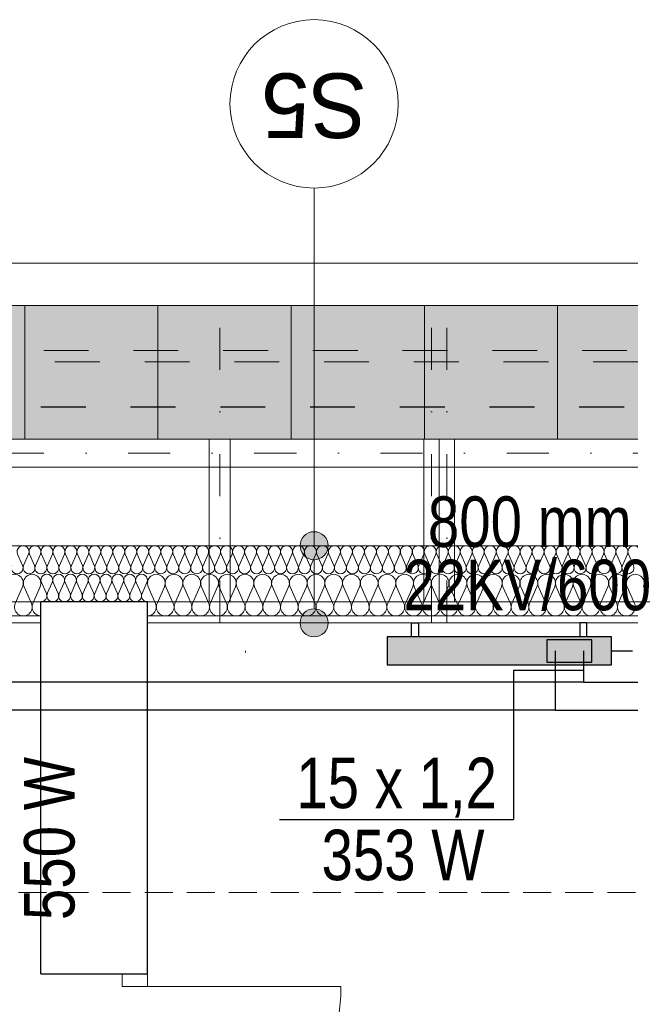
# Model space of a CAD drawing. Extents: x -440864 to -355682, y 13652 to 155872.
# Tile 154 of 179: x -427051 to -424873, y 103126 to 106634. Entities that reach past the tile are written whole.
import ezdxf
from ezdxf.lldxf.tags import DXFTag

# ---------------------------------------------------------------- set-up
doc = ezdxf.new("R2010")
doc.units = 0
doc.header["$MEASUREMENT"] = 0
for name, pattern in [('Dot & Dashed', [450, 150, -150, 0, -150]), ('Krawędzie ukryte', [150, 100, -50]), ('Przerywana', [320, 160, -160])]:
    doc.linetypes.add(name, pattern=pattern)
for name, color, linetype in [('#podkład', 252, 'Continuous'), ('Arch ocieplenie', 252, 'Continuous'), ('Arch opisy', 252, 'Continuous'), ('Inwent Izolacje', 252, 'Continuous'), ('IS_Armatura_podłączeniowa_grz._dolnozas.', 7, 'SOLID'), ('IS_Armatura_Therm', 7, 'SOLID'), ('IS_Grzejniki_Plan_rzut', 7, 'SOLID'), ('IS_Opisy_działek_Therm', 7, 'SOLID'), ('IS_Powrót', 5, 'DASH'), ('IS_Text_Odbiornikow_Therm', 7, 'Continuous'), ('IS_Zasilanie', 1, 'SOLID')]:
    doc.layers.add(name, color=color, linetype=linetype)
for name, color, linetype, lineweight in [('Arch dachowki_Nr_Pióra__81', 252, 'Continuous', 9), ('Arch ocieplenie_Nr_Pióra__44', 252, 'Continuous', 13), ('Arch opisy_Nr_Pióra__1', 252, 'Continuous', 25), ('Arch opisy_Nr_Pióra__21', 252, 'Continuous', 9), ('Arch wykończenie_Nr_Pióra__3', 252, 'Continuous', 18), ('Arch wykończenie_Nr_Pióra__4', 252, 'Continuous', 13), ('arch wypelnienia_Nr_Pióra__2', 252, 'Continuous', 13), ('instalacja CO_Nr_Pióra__4', 252, 'Continuous', 13), ('INWENT DACH_Nr_Pióra__21', 252, 'Continuous', 9), ('Inwent Izolacje_Nr_Pióra__44', 252, 'Continuous', 13), ('INWENT KONST. DREWNIANA_Nr_Pióra__2', 252, 'Continuous', 13), ('INWENT KONST. DREWNIANA_Nr_Pióra__21', 252, 'Continuous', 9), ('INWENT RURY SPUSTOWE_Nr_Pióra__21', 252, 'Continuous', 9), ('INWENT. DRZWI_Nr_Pióra__5', 252, 'Continuous', 13), ('INWENT.ŚCIANY_Nr_Pióra__1', 252, 'Continuous', 25), ('INWENT.ŚCIANY_Nr_Pióra__2', 252, 'Continuous', 13), ('INWENT.ŚCIANY_Nr_Pióra__21', 252, 'Continuous', 9), ('Istniejące stropy_Nr_Pióra__5', 252, 'Continuous', 13)]:
    doc.layers.add(name, color=color, linetype=linetype, lineweight=lineweight)
doc.styles.add('GENERATED_STYLE_5', font='txt')
doc.styles.get("Standard").update_dxf_attribs({"font": 'arial.ttf', "width": 0.8, "bigfont": 'BIGFONT.SHX'})
tags = doc.linetypes.add('DASH', pattern=[15, 10, -5]).pattern_tags.tags
tags[6:7] = [DXFTag(74, 4), DXFTag(75, 0), DXFTag(340, '0'), DXFTag(46, 0.0), DXFTag(50, 0.0), DXFTag(44, 0.0), DXFTag(45, 0.0)]
tags[4:5] = [DXFTag(74, 4), DXFTag(75, 0), DXFTag(340, '0'), DXFTag(46, 0.0), DXFTag(50, 0.0), DXFTag(44, 0.0), DXFTag(45, 0.0)]
tags = doc.linetypes.add('SOLID', pattern=[10, 10, 0]).pattern_tags.tags
tags[6:7] = [DXFTag(74, 4), DXFTag(75, 0), DXFTag(340, '0'), DXFTag(46, 0.0), DXFTag(50, 0.0), DXFTag(44, 0.0), DXFTag(45, 0.0)]
tags[4:5] = [DXFTag(74, 4), DXFTag(75, 0), DXFTag(340, '0'), DXFTag(46, 0.0), DXFTag(50, 0.0), DXFTag(44, 0.0), DXFTag(45, 0.0)]

# ---------------------------------------------------------------- blocks, each defined once
blk = doc.blocks.new('Izolacja cieplna 14_221', base_point=(-426974.9, 106497.6))
at = {"layer": 'Arch ocieplenie_Nr_Pióra__44', "linetype": 'Continuous'}
for p, q in [((-426973.2, 106567.8), (-426955.4, 106527.4)), ((-426951.8, 106527.4), (-426934, 106567.8)), ((-426930.4, 106567.8), (-426912.7, 106527.4)), ((-426909.1, 106527.4), (-426891.3, 106567.8)), ((-426887.7, 106567.8), (-426869.9, 106527.4)), ((-426866.3, 106527.4), (-426848.6, 106567.8)), ((-426845, 106567.8), (-426827.2, 106527.4)), ((-426823.6, 106527.4), (-426805.8, 106567.8)), ((-426802.2, 106567.8), (-426784.5, 106527.4)), ((-426780.9, 106527.4), (-426763.1, 106567.8)), ((-426759.5, 106567.8), (-426741.7, 106527.4)), ((-426738.2, 106527.4), (-426720.4, 106567.8)), ((-426716.8, 106567.8), (-426699, 106527.4)), ((-426695.4, 106527.4), (-426677.7, 106567.8)), ((-426674.1, 106567.8), (-426656.3, 106527.4)), ((-426652.7, 106527.4), (-426634.9, 106567.8)), ((-426631.3, 106567.8), (-426613.6, 106527.4)), ((-426610, 106527.4), (-426592.2, 106567.8)), ((-426588.6, 106567.8), (-426570.8, 106527.4)), ((-426567.2, 106527.4), (-426549.5, 106567.8)), ((-426545.9, 106567.8), (-426528.1, 106527.4)), ((-426524.5, 106527.4), (-426506.7, 106567.8)), ((-426503.2, 106567.8), (-426485.4, 106527.4)), ((-426481.8, 106527.4), (-426464, 106567.8)), ((-426460.4, 106567.8), (-426442.7, 106527.4)), ((-426439.1, 106527.4), (-426421.3, 106567.8)), ((-426417.7, 106567.8), (-426399.9, 106527.4)), ((-426396.3, 106527.4), (-426378.6, 106567.8)), ((-426375, 106567.8), (-426357.2, 106527.4)), ((-426353.6, 106527.4), (-426335.8, 106567.8)), ((-426332.2, 106567.8), (-426314.5, 106527.4)), ((-426310.9, 106527.4), (-426293.1, 106567.8)), ((-426289.5, 106567.8), (-426271.7, 106527.4)), ((-426268.2, 106527.4), (-426250.4, 106567.8)), ((-426246.8, 106567.8), (-426229, 106527.4)), ((-426225.4, 106527.4), (-426207.7, 106567.8)), ((-426204.1, 106567.8), (-426186.3, 106527.4)), ((-426182.7, 106527.4), (-426164.9, 106567.8)), ((-426161.3, 106567.8), (-426143.6, 106527.4)), ((-426140, 106527.4), (-426122.2, 106567.8)), ((-426118.6, 106567.8), (-426100.8, 106527.4)), ((-426097.2, 106527.4), (-426079.5, 106567.8)), ((-426075.9, 106567.8), (-426058.1, 106527.4)), ((-426054.5, 106527.4), (-426036.7, 106567.8)), ((-426033.2, 106567.8), (-426015.4, 106527.4)), ((-426011.8, 106527.4), (-425994, 106567.8)), ((-425990.4, 106567.8), (-425972.7, 106527.4)), ((-425969.1, 106527.4), (-425951.3, 106567.8)), ((-425947.7, 106567.8), (-425929.9, 106527.4)), ((-425926.3, 106527.4), (-425908.6, 106567.8)), ((-425905, 106567.8), (-425887.2, 106527.4)), ((-425883.6, 106527.4), (-425865.8, 106567.8)), ((-425862.2, 106567.8), (-425844.5, 106527.4)), ((-425840.9, 106527.4), (-425823.1, 106567.8)), ((-425819.5, 106567.8), (-425801.7, 106527.4)), ((-425798.2, 106527.4), (-425780.4, 106567.8)), ((-425776.8, 106567.8), (-425759, 106527.4)), ((-425755.4, 106527.4), (-425737.7, 106567.8)), ((-425734.1, 106567.8), (-425716.3, 106527.4)), ((-425712.7, 106527.4), (-425694.9, 106567.8)), ((-425691.3, 106567.8), (-425673.6, 106527.4)), ((-425670, 106527.4), (-425652.2, 106567.8)), ((-425648.6, 106567.8), (-425630.8, 106527.4)), ((-425627.2, 106527.4), (-425609.5, 106567.8)), ((-425605.9, 106567.8), (-425588.1, 106527.4)), ((-425584.5, 106527.4), (-425566.7, 106567.8)), ((-425563.2, 106567.8), (-425545.4, 106527.4)), ((-425541.8, 106527.4), (-425524, 106567.8)), ((-425520.4, 106567.8), (-425502.7, 106527.4)), ((-425499.1, 106527.4), (-425481.3, 106567.8)), ((-425477.7, 106567.8), (-425459.9, 106527.4)), ((-425456.3, 106527.4), (-425438.6, 106567.8)), ((-425435, 106567.8), (-425417.2, 106527.4)), ((-425413.6, 106527.4), (-425395.8, 106567.8)), ((-425392.2, 106567.8), (-425374.5, 106527.4)), ((-425370.9, 106527.4), (-425353.1, 106567.8)), ((-425349.5, 106567.8), (-425331.7, 106527.4)), ((-425328.2, 106527.4), (-425310.4, 106567.8)), ((-425306.8, 106567.8), (-425289, 106527.4)), ((-425285.4, 106527.4), (-425267.7, 106567.8)), ((-425264.1, 106567.8), (-425246.3, 106527.4)), ((-425242.7, 106527.4), (-425224.9, 106567.8)), ((-425221.3, 106567.8), (-425203.6, 106527.4)), ((-425200, 106527.4), (-425182.2, 106567.8)), ((-425178.6, 106567.8), (-425160.8, 106527.4)), ((-425157.2, 106527.4), (-425139.5, 106567.8)), ((-425135.9, 106567.8), (-425118.1, 106527.4)), ((-425114.5, 106527.4), (-425096.7, 106567.8)), ((-425093.2, 106567.8), (-425075.4, 106527.4)), ((-425071.8, 106527.4), (-425054, 106567.8)), ((-425050.4, 106567.8), (-425032.7, 106527.4)), ((-425029.1, 106527.4), (-425011.3, 106567.8)), ((-425007.7, 106567.8), (-424989.9, 106527.4)), ((-424986.3, 106527.4), (-424968.6, 106567.8)), ((-424965, 106567.8), (-424947.2, 106527.4)), ((-424943.6, 106527.4), (-424925.8, 106567.8)), ((-424922.2, 106567.8), (-424904.5, 106527.4)), ((-424900.9, 106527.4), (-424883.1, 106567.8)), ((-424879.5, 106567.8), (-424861.7, 106527.4))]:
    blk.add_line(p, q, dxfattribs=at)
for centre, start_param, end_param in [((-426953.6, 106576.3), 5.870392, 9.837571), ((-426910.9, 106576.3), 5.870392, 9.837571), ((-426868.1, 106576.3), 5.870392, 9.837571), ((-426825.4, 106576.3), 5.870392, 9.837571), ((-426782.7, 106576.3), 5.870392, 9.837571), ((-426739.9, 106576.3), 5.870392, 9.837571), ((-426697.2, 106576.3), 5.870392, 9.837571), ((-426654.5, 106576.3), 5.870392, 9.837571), ((-426611.8, 106576.3), 5.870392, 9.837571), ((-426569, 106576.3), 5.870392, 9.837571), ((-426526.3, 106576.3), 5.870392, 9.837571), ((-426483.6, 106576.3), 5.870392, 9.837571), ((-426440.9, 106576.3), 5.870392, 9.837571), ((-426398.1, 106576.3), 5.870392, 9.837571), ((-426355.4, 106576.3), 5.870392, 9.837571), ((-426312.7, 106576.3), 5.870392, 9.837571), ((-426269.9, 106576.3), 5.870392, 9.837571), ((-426227.2, 106576.3), 5.870392, 9.837571), ((-426184.5, 106576.3), 5.870392, 9.837571), ((-426141.8, 106576.3), 5.870392, 9.837571), ((-426099, 106576.3), 5.870392, 9.837571), ((-426056.3, 106576.3), 5.870392, 9.837571), ((-426013.6, 106576.3), 5.870392, 9.837571), ((-425970.9, 106576.3), 5.870392, 9.837571), ((-425928.1, 106576.3), 5.870392, 9.837571), ((-425885.4, 106576.3), 5.870392, 9.837571), ((-425842.7, 106576.3), 5.870392, 9.837571), ((-425799.9, 106576.3), 5.870392, 9.837571), ((-425757.2, 106576.3), 5.870392, 9.837571), ((-425714.5, 106576.3), 5.870392, 9.837571), ((-425671.8, 106576.3), 5.870392, 9.837571), ((-425629, 106576.3), 5.870392, 9.837571), ((-425586.3, 106576.3), 5.870392, 9.837571), ((-425543.6, 106576.3), 5.870392, 9.837571), ((-425500.9, 106576.3), 5.870392, 9.837571), ((-425458.1, 106576.3), 5.870392, 9.837571), ((-425415.4, 106576.3), 5.870392, 9.837571), ((-425372.7, 106576.3), 5.870392, 9.837571), ((-425329.9, 106576.3), 5.870392, 9.837571), ((-425287.2, 106576.3), 5.870392, 9.837571), ((-425244.5, 106576.3), 5.870392, 9.837571), ((-425201.8, 106576.3), 5.870392, 9.837571), ((-425159, 106576.3), 5.870392, 9.837571), ((-425116.3, 106576.3), 5.870392, 9.837571), ((-425073.6, 106576.3), 5.870392, 9.837571), ((-425030.9, 106576.3), 5.870392, 9.837571), ((-424988.1, 106576.3), 5.870392, 9.837571), ((-424945.4, 106576.3), 5.870392, 9.837571), ((-424902.7, 106576.3), 5.870392, 9.837571), ((-424859.9, 106576.3), 5.870392, 9.837571), ((-426974.9, 106518.9), 4.712389, 6.695979), ((-426932.2, 106518.9), 2.7288, 6.695979), ((-426889.5, 106518.9), 2.7288, 6.695979), ((-426846.8, 106518.9), 2.7288, 6.695979), ((-426804, 106518.9), 2.7288, 6.695979), ((-426761.3, 106518.9), 2.7288, 6.695979), ((-426718.6, 106518.9), 2.7288, 6.695979), ((-426675.9, 106518.9), 2.7288, 6.695979), ((-426633.1, 106518.9), 2.7288, 6.695979), ((-426590.4, 106518.9), 2.7288, 6.695979), ((-426547.7, 106518.9), 2.7288, 6.695979), ((-426504.9, 106518.9), 2.7288, 6.695979), ((-426462.2, 106518.9), 2.7288, 6.695979), ((-426419.5, 106518.9), 2.7288, 6.695979), ((-426376.8, 106518.9), 2.7288, 6.695979), ((-426334, 106518.9), 2.7288, 6.695979), ((-426291.3, 106518.9), 2.7288, 6.695979), ((-426248.6, 106518.9), 2.7288, 6.695979), ((-426205.9, 106518.9), 2.7288, 6.695979), ((-426163.1, 106518.9), 2.7288, 6.695979), ((-426120.4, 106518.9), 2.7288, 6.695979), ((-426077.7, 106518.9), 2.7288, 6.695979), ((-426034.9, 106518.9), 2.7288, 6.695979), ((-425992.2, 106518.9), 2.7288, 6.695979), ((-425949.5, 106518.9), 2.7288, 6.695979), ((-425906.8, 106518.9), 2.7288, 6.695979), ((-425864, 106518.9), 2.7288, 6.695979), ((-425821.3, 106518.9), 2.7288, 6.695979), ((-425778.6, 106518.9), 2.7288, 6.695979), ((-425735.9, 106518.9), 2.7288, 6.695979), ((-425693.1, 106518.9), 2.7288, 6.695979), ((-425650.4, 106518.9), 2.7288, 6.695979), ((-425607.7, 106518.9), 2.7288, 6.695979), ((-425564.9, 106518.9), 2.7288, 6.695979), ((-425522.2, 106518.9), 2.7288, 6.695979), ((-425479.5, 106518.9), 2.7288, 6.695979), ((-425436.8, 106518.9), 2.7288, 6.695979), ((-425394, 106518.9), 2.7288, 6.695979), ((-425351.3, 106518.9), 2.7288, 6.695979), ((-425308.6, 106518.9), 2.7288, 6.695979), ((-425265.9, 106518.9), 2.7288, 6.695979), ((-425223.1, 106518.9), 2.7288, 6.695979), ((-425180.4, 106518.9), 2.7288, 6.695979), ((-425137.7, 106518.9), 2.7288, 6.695979), ((-425094.9, 106518.9), 2.7288, 6.695979), ((-425052.2, 106518.9), 2.7288, 6.695979), ((-425009.5, 106518.9), 2.7288, 6.695979), ((-424966.8, 106518.9), 2.7288, 6.695979), ((-424924, 106518.9), 2.7288, 6.695979), ((-424881.3, 106518.9), 2.7288, 6.695979)]:
    blk.add_ellipse(centre, major_axis=(21.4, 0), ratio=0.995514, start_param=start_param, end_param=end_param, dxfattribs=at)
blk = doc.blocks.new('Izolacja cieplna 14_222', base_point=(-429854.9, 106497.6))
at = {"layer": 'Arch ocieplenie_Nr_Pióra__44', "linetype": 'Continuous'}
for p, q in [((-427057.9, 106567.8), (-427040.3, 106527.4)), ((-427036.7, 106527.4), (-427019.1, 106567.8)), ((-427015.5, 106567.8), (-426997.9, 106527.4)), ((-426994.3, 106527.4), (-426976.7, 106567.8))]:
    blk.add_line(p, q, dxfattribs=at)
for centre, start_param, end_param in [((-427038.5, 106576.3), 4.299595, 8.266775), ((-426996.1, 106576.3), 4.299595, 8.266775), ((-427059.7, 106518.9), 1.158004, 5.125183), ((-427017.3, 106518.9), 1.158004, 5.125183), ((-426974.9, 106518.9), 1.158004, 3.141593)]:
    blk.add_ellipse(centre, major_axis=(0, 21.3), ratio=0.995705, start_param=start_param, end_param=end_param, dxfattribs=at)
blk = doc.blocks.new('Izolacja cieplna 14_357', base_point=(-426974.9, 106397.6))
at = {"layer": 'Inwent Izolacje_Nr_Pióra__44', "linetype": 'Continuous'}
for p, q in [((-426973.2, 106466.5), (-426955.6, 106426.9)), ((-426952.1, 106426.9), (-426934.5, 106466.5)), ((-426931, 106466.5), (-426913.4, 106426.9)), ((-426909.8, 106426.9), (-426892.3, 106466.5)), ((-426888.7, 106466.5), (-426871.2, 106426.9)), ((-426867.6, 106426.9), (-426850.1, 106466.5)), ((-426846.5, 106466.5), (-426828.9, 106426.9)), ((-426825.4, 106426.9), (-426807.8, 106466.5)), ((-426804.3, 106466.5), (-426786.7, 106426.9)), ((-426783.2, 106426.9), (-426765.6, 106466.5)), ((-426762.1, 106466.5), (-426744.5, 106426.9)), ((-426741, 106426.9), (-426723.4, 106466.5)), ((-426719.8, 106466.5), (-426702.3, 106426.9)), ((-426698.7, 106426.9), (-426681.2, 106466.5)), ((-426677.6, 106466.5), (-426660.1, 106426.9)), ((-426656.5, 106426.9), (-426638.9, 106466.5)), ((-426635.4, 106466.5), (-426617.8, 106426.9)), ((-426614.3, 106426.9), (-426596.7, 106466.5))]:
    blk.add_line(p, q, dxfattribs=at)
for centre, start_param, end_param in [((-426953.8, 106474.9), 5.870392, 9.837571), ((-426911.6, 106474.9), 5.870392, 9.837571), ((-426869.4, 106474.9), 5.870392, 9.837571), ((-426827.2, 106474.9), 5.870392, 9.837571), ((-426784.9, 106474.9), 5.870392, 9.837571), ((-426742.7, 106474.9), 5.870392, 9.837571), ((-426700.5, 106474.9), 5.870392, 9.837571), ((-426658.3, 106474.9), 5.870392, 9.837571), ((-426616.1, 106474.9), 5.870392, 9.837571), ((-426974.9, 106418.5), 4.712389, 6.695979), ((-426932.7, 106418.5), 2.7288, 6.695979), ((-426890.5, 106418.5), 2.7288, 6.695979), ((-426848.3, 106418.5), 2.7288, 6.695979), ((-426806.1, 106418.5), 2.7288, 6.695979), ((-426763.8, 106418.5), 2.7288, 6.695979), ((-426721.6, 106418.5), 2.7288, 6.695979), ((-426679.4, 106418.5), 2.7288, 6.695979), ((-426637.2, 106418.5), 2.7288, 6.695979), ((-426594.9, 106418.5), 2.7288, 4.712389)]:
    blk.add_ellipse(centre, major_axis=(21.1, 0), ratio=0.988686, start_param=start_param, end_param=end_param, dxfattribs=at)
blk = doc.blocks.new('Izolacja cieplna 14_358', base_point=(-426594.9, 106347.6))
at = {"layer": 'Inwent Izolacje_Nr_Pióra__44', "linetype": 'Continuous'}
for p, q in [((-426592.3, 106451.6), (-426566, 106391.8)), ((-426560.7, 106391.8), (-426534.3, 106451.6)), ((-426529, 106451.6), (-426502.7, 106391.8)), ((-426497.4, 106391.8), (-426471.1, 106451.6)), ((-426465.8, 106451.6), (-426439.5, 106391.8)), ((-426434.1, 106391.8), (-426407.8, 106451.6)), ((-426402.5, 106451.6), (-426376.2, 106391.8)), ((-426370.9, 106391.8), (-426344.6, 106451.6)), ((-426339.2, 106451.6), (-426312.9, 106391.8)), ((-426307.6, 106391.8), (-426281.3, 106451.6)), ((-426276, 106451.6), (-426249.7, 106391.8)), ((-426244.4, 106391.8), (-426218, 106451.6)), ((-426212.7, 106451.6), (-426186.4, 106391.8)), ((-426181.1, 106391.8), (-426154.8, 106451.6)), ((-426149.5, 106451.6), (-426123.1, 106391.8)), ((-426117.8, 106391.8), (-426091.5, 106451.6)), ((-426086.2, 106451.6), (-426059.9, 106391.8)), ((-426054.6, 106391.8), (-426028.3, 106451.6)), ((-426022.9, 106451.6), (-425996.6, 106391.8)), ((-425991.3, 106391.8), (-425965, 106451.6)), ((-425959.7, 106451.6), (-425933.4, 106391.8)), ((-425928.1, 106391.8), (-425901.7, 106451.6)), ((-425896.4, 106451.6), (-425870.1, 106391.8)), ((-425864.8, 106391.8), (-425838.5, 106451.6)), ((-425833.2, 106451.6), (-425806.8, 106391.8)), ((-425801.5, 106391.8), (-425775.2, 106451.6)), ((-425769.9, 106451.6), (-425743.6, 106391.8)), ((-425738.3, 106391.8), (-425712, 106451.6)), ((-425706.6, 106451.6), (-425680.3, 106391.8)), ((-425675, 106391.8), (-425648.7, 106451.6)), ((-425643.4, 106451.6), (-425617.1, 106391.8)), ((-425611.7, 106391.8), (-425585.4, 106451.6)), ((-425580.1, 106451.6), (-425553.8, 106391.8)), ((-425548.5, 106391.8), (-425522.2, 106451.6)), ((-425516.9, 106451.6), (-425490.5, 106391.8)), ((-425485.2, 106391.8), (-425458.9, 106451.6)), ((-425453.6, 106451.6), (-425427.3, 106391.8)), ((-425422, 106391.8), (-425395.6, 106451.6)), ((-425390.3, 106451.6), (-425364, 106391.8)), ((-425358.7, 106391.8), (-425332.4, 106451.6)), ((-425327.1, 106451.6), (-425300.8, 106391.8)), ((-425295.4, 106391.8), (-425269.1, 106451.6)), ((-425263.8, 106451.6), (-425237.5, 106391.8)), ((-425232.2, 106391.8), (-425205.9, 106451.6)), ((-425200.6, 106451.6), (-425174.2, 106391.8)), ((-425168.9, 106391.8), (-425142.6, 106451.6)), ((-425137.3, 106451.6), (-425111, 106391.8)), ((-425105.7, 106391.8), (-425079.3, 106451.6)), ((-425074, 106451.6), (-425047.7, 106391.8)), ((-425042.4, 106391.8), (-425016.1, 106451.6)), ((-425010.8, 106451.6), (-424984.5, 106391.8)), ((-424979.1, 106391.8), (-424952.8, 106451.6)), ((-424947.5, 106451.6), (-424921.2, 106391.8)), ((-424915.9, 106391.8), (-424889.6, 106451.6)), ((-424884.2, 106451.6), (-424857.9, 106391.8))]:
    blk.add_line(p, q, dxfattribs=at)
for centre, start_param, end_param in [((-426563.3, 106464.2), 5.870392, 9.837571), ((-426500.1, 106464.2), 5.870392, 9.837571), ((-426436.8, 106464.2), 5.870392, 9.837571), ((-426373.5, 106464.2), 5.870392, 9.837571), ((-426310.3, 106464.2), 5.870392, 9.837571), ((-426247, 106464.2), 5.870392, 9.837571), ((-426183.8, 106464.2), 5.870392, 9.837571), ((-426120.5, 106464.2), 5.870392, 9.837571), ((-426057.2, 106464.2), 5.870392, 9.837571), ((-425994, 106464.2), 5.870392, 9.837571), ((-425930.7, 106464.2), 5.870392, 9.837571), ((-425867.4, 106464.2), 5.870392, 9.837571), ((-425804.2, 106464.2), 5.870392, 9.837571), ((-425740.9, 106464.2), 5.870392, 9.837571), ((-425677.7, 106464.2), 5.870392, 9.837571), ((-425614.4, 106464.2), 5.870392, 9.837571), ((-425551.1, 106464.2), 5.870392, 9.837571), ((-425487.9, 106464.2), 5.870392, 9.837571), ((-425424.6, 106464.2), 5.870392, 9.837571), ((-425361.4, 106464.2), 5.870392, 9.837571), ((-425298.1, 106464.2), 5.870392, 9.837571), ((-425234.8, 106464.2), 5.870392, 9.837571), ((-425171.6, 106464.2), 5.870392, 9.837571), ((-425108.3, 106464.2), 5.870392, 9.837571), ((-425045.1, 106464.2), 5.870392, 9.837571), ((-424981.8, 106464.2), 5.870392, 9.837571), ((-424918.5, 106464.2), 5.870392, 9.837571), ((-424855.3, 106464.2), 5.870392, 9.837571), ((-426594.9, 106379.1), 4.712389, 6.695979), ((-426531.7, 106379.1), 2.7288, 6.695979), ((-426468.4, 106379.1), 2.7288, 6.695979), ((-426405.2, 106379.1), 2.7288, 6.695979), ((-426341.9, 106379.1), 2.7288, 6.695979), ((-426278.6, 106379.1), 2.7288, 6.695979), ((-426215.4, 106379.1), 2.7288, 6.695979), ((-426152.1, 106379.1), 2.7288, 6.695979), ((-426088.9, 106379.1), 2.7288, 6.695979), ((-426025.6, 106379.1), 2.7288, 6.695979), ((-425962.3, 106379.1), 2.7288, 6.695979), ((-425899.1, 106379.1), 2.7288, 6.695979), ((-425835.8, 106379.1), 2.7288, 6.695979), ((-425772.6, 106379.1), 2.7288, 6.695979), ((-425709.3, 106379.1), 2.7288, 6.695979), ((-425646, 106379.1), 2.7288, 6.695979), ((-425582.8, 106379.1), 2.7288, 6.695979), ((-425519.5, 106379.1), 2.7288, 6.695979), ((-425456.3, 106379.1), 2.7288, 6.695979), ((-425393, 106379.1), 2.7288, 6.695979), ((-425329.7, 106379.1), 2.7288, 6.695979), ((-425266.5, 106379.1), 2.7288, 6.695979), ((-425203.2, 106379.1), 2.7288, 6.695979), ((-425139.9, 106379.1), 2.7288, 6.695979), ((-425076.7, 106379.1), 2.7288, 6.695979), ((-425013.4, 106379.1), 2.7288, 6.695979), ((-424950.2, 106379.1), 2.7288, 6.695979), ((-424886.9, 106379.1), 2.7288, 6.695979)]:
    blk.add_ellipse(centre, major_axis=(31.6, 0), ratio=0.996071, start_param=start_param, end_param=end_param, dxfattribs=at)
blk = doc.blocks.new('Izolacja cieplna 14_359', base_point=(-429854.9, 106347.6))
at = {"layer": 'Inwent Izolacje_Nr_Pióra__44', "linetype": 'Continuous'}
for p, q in [((-427066.2, 106391.8), (-427040.2, 106451.6)), ((-427034.9, 106451.6), (-427008.9, 106391.8)), ((-427003.6, 106391.8), (-426977.6, 106451.6))]:
    blk.add_line(p, q, dxfattribs=at)
for centre, start_param, end_param in [((-427068.9, 106464.2), 4.299595, 8.266775), ((-427006.3, 106464.2), 4.299595, 8.266775), ((-427037.6, 106379.1), 1.158004, 5.125183), ((-426974.9, 106379.1), 1.158004, 3.141593)]:
    blk.add_ellipse(centre, major_axis=(0, 31.5), ratio=0.993594, start_param=start_param, end_param=end_param, dxfattribs=at)
blk = doc.blocks.new('Linia_162', base_point=(-426000.6, 106597.6))
at = {"layer": 'Arch opisy_Nr_Pióra__21', "linetype": 'Continuous'}
blk.add_line((-426000.6, 106597.6), (-426000.6, 107871.8), dxfattribs=at)
blk.add_circle((-426000.6, 108171.8), 300, dxfattribs=at)
blk = doc.blocks.new('Linia_163', base_point=(-426000.6, 106322.6))
at = {"layer": 'Arch opisy_Nr_Pióra__21', "linetype": 'Continuous'}
for points in [[(-425950.6, 106597.6), (-425954.4, 106616.7), (-425965.2, 106633), (-425981.4, 106643.8), (-426000.6, 106647.6), (-426019.7, 106643.8), (-426035.9, 106633), (-426046.8, 106616.7), (-426050.6, 106597.6), (-426046.8, 106578.5), (-426035.9, 106562.3), (-426019.7, 106551.4), (-426000.6, 106547.6), (-425981.4, 106551.4), (-425965.2, 106562.3), (-425954.4, 106578.5)], [(-425950.6, 106322.6), (-425954.4, 106341.7), (-425965.2, 106358), (-425981.4, 106368.8), (-426000.6, 106372.6), (-426019.7, 106368.8), (-426035.9, 106358), (-426046.8, 106341.7), (-426050.6, 106322.6), (-426046.8, 106303.5), (-426035.9, 106287.3), (-426019.7, 106276.4), (-426000.6, 106272.6), (-425981.4, 106276.4), (-425965.2, 106287.3), (-425954.4, 106303.5)]]:
    blk.add_hatch(color=256, dxfattribs=at).paths.add_polyline_path(points, flags=0)
blk.add_line((-426000.6, 106372.6), (-426000.6, 106547.6), dxfattribs=at)
for centre in [(-426000.6, 106597.6), (-426000.6, 106322.6)]:
    blk.add_circle(centre, 50, dxfattribs=at)
blk = doc.blocks.new('poddasze')
at = {"layer": 'arch wypelnienia_Nr_Pióra__2', "linetype": 'Continuous', "lineweight": 0}
blk.add_hatch(color=252, dxfattribs=at).paths.add_polyline_path([(-414324.9, 91140.1), (-430714.9, 91140.1), (-430714.9, 91616.3), (-414324.9, 91616.3)], flags=0)
at = {"layer": 'Arch dachowki_Nr_Pióra__81', "color": 252, "linetype": 'Continuous'}
for p, q in [((-427032.4, 91140.1), (-427032.4, 91616.3)), ((-426557.4, 91140.1), (-426557.4, 91616.3)), ((-426082.4, 91140.1), (-426082.4, 91616.3)), ((-425607.4, 91140.1), (-425607.4, 91616.3)), ((-425132.4, 91140.1), (-425132.4, 91616.3))]:
    blk.add_line(p, q, dxfattribs=at)
at = {"layer": 'Arch wykończenie_Nr_Pióra__3', "color": 252, "linetype": 'Przerywana'}
blk.add_line((-430484.9, 91455.1), (-414514.9, 91455.1), dxfattribs=at)
at = {"layer": 'Arch wykończenie_Nr_Pióra__4', "color": 252, "linetype": 'Continuous'}
blk.add_line((-429804.9, 90760.1), (-423684.9, 90760.1), dxfattribs=at)
at = {"layer": 'instalacja CO_Nr_Pióra__4', "color": 252, "linetype": 'Continuous'}
blk.add_line((-426244.9, 90385.1), (-426244.9, 90380.1), dxfattribs=at)
at = {"layer": 'INWENT DACH_Nr_Pióra__21', "color": 252, "linetype": 'Continuous'}
blk.add_line((-414324.9, 91616.3), (-430714.9, 91616.3), dxfattribs=at)
at = {"layer": 'INWENT KONST. DREWNIANA_Nr_Pióra__2', "color": 252, "linetype": 'Continuous'}
for p, q in [((-426374.9, 91140.1), (-426374.9, 90560.1)), ((-426299.9, 91140.1), (-426299.9, 90560.1)), ((-425609.9, 91140.1), (-425609.9, 90560.1)), ((-425554.9, 91140.1), (-425554.9, 90560.1)), ((-425554.9, 91140.1), (-425554.9, 90560.1)), ((-425499.9, 91140.1), (-425499.9, 90560.1))]:
    blk.add_line(p, q, dxfattribs=at)
at = {"layer": 'INWENT KONST. DREWNIANA_Nr_Pióra__21', "color": 252, "linetype": 'Dot & Dashed'}
for p, q in [((-426337.4, 91536.7), (-426337.4, 90485.1)), ((-425582.4, 91536.7), (-425582.4, 90485.1)), ((-425527.4, 91536.7), (-425527.4, 90485.1)), ((-430714.9, 91090.1), (-414324.9, 91090.1)), ((-430714.9, 91090.1), (-414324.9, 91090.1))]:
    blk.add_line(p, q, dxfattribs=at)
at = {"layer": 'INWENT KONST. DREWNIANA_Nr_Pióra__21', "color": 252, "linetype": 'Continuous'}
for p, q in [((-414324.9, 91140.1), (-430714.9, 91140.1)), ((-414324.9, 91040.1), (-430714.9, 91040.1))]:
    blk.add_line(p, q, dxfattribs=at)
at = {"layer": 'INWENT RURY SPUSTOWE_Nr_Pióra__21', "color": 252, "linetype": 'Continuous'}
blk.add_line((-414324.9, 91766.3), (-430714.9, 91766.3), dxfattribs=at)
at = {"layer": 'INWENT. DRZWI_Nr_Pióra__5', "color": 252, "linetype": 'Continuous'}
for p, q in [((-426684.9, 89190.1), (-426684.9, 89235.1)), ((-426594.9, 89235.1), (-426594.9, 89190.1)), ((-426594.9, 89190.1), (-426684.9, 89190.1)), ((-426594.9, 89190.1), (-425904.9, 89190.1))]:
    blk.add_line(p, q, dxfattribs=at)
blk.add_arc((-426594.9, 89190.1), 690, 270, 0, dxfattribs=at)
at = {"layer": 'INWENT.ŚCIANY_Nr_Pióra__1', "color": 252, "linetype": 'Przerywana'}
blk.add_line((-429854.9, 91255.1), (-415204.9, 91255.1), dxfattribs=at)
at = {"layer": 'INWENT.ŚCIANY_Nr_Pióra__1', "color": 252, "linetype": 'Continuous'}
for p, q in [((-426974.9, 89235.1), (-426974.9, 90560.1)), ((-426594.9, 90560.1), (-426974.9, 90560.1)), ((-426594.9, 89235.1), (-426594.9, 90560.1)), ((-426974.9, 89235.1), (-426594.9, 89235.1))]:
    blk.add_line(p, q, dxfattribs=at)
at = {"layer": 'INWENT.ŚCIANY_Nr_Pióra__2', "color": 252, "linetype": 'Przerywana'}
blk.add_line((-430444.9, 91415.1), (-414594.9, 91415.1), dxfattribs=at)
at = {"layer": 'INWENT.ŚCIANY_Nr_Pióra__21', "color": 252, "linetype": 'Continuous'}
for p, q in [((-429854.9, 90560.1), (-426974.9, 90560.1)), ((-423654.9, 90560.1), (-426594.9, 90560.1)), ((-429854.9, 90510.1), (-426974.9, 90510.1)), ((-423529.9, 90510.1), (-426594.9, 90510.1)), ((-429854.9, 90485.1), (-426974.9, 90485.1)), ((-423504.9, 90485.1), (-426594.9, 90485.1))]:
    blk.add_line(p, q, dxfattribs=at)
at = {"layer": 'Istniejące stropy_Nr_Pióra__5', "color": 252, "linetype": 'Krawędzie ukryte'}
blk.add_line((-423504.9, 89525.1), (-429854.9, 89525.1), dxfattribs=at)
at = {"layer": 'Arch ocieplenie', "color": 252, "linetype": 'Continuous', "lineweight": 13}
for name, p in [('Izolacja cieplna 14_222', (-429854.9, 90660.1)), ('Izolacja cieplna 14_221', (-426974.9, 90660.1))]:
    blk.add_blockref(name, p, dxfattribs=at)
at = {"layer": 'Arch opisy', "color": 252, "linetype": 'Continuous'}
for name, p in [('Linia_162', (-426000.6, 90760.1)), ('Linia_163', (-426000.6, 90485.1))]:
    blk.add_blockref(name, p, dxfattribs=at)
at = {"layer": 'Inwent Izolacje', "color": 252, "linetype": 'Continuous', "lineweight": 13}
for name, p in [('Izolacja cieplna 14_359', (-429854.9, 90510.1)), ('Izolacja cieplna 14_357', (-426974.9, 90560.1)), ('Izolacja cieplna 14_358', (-426594.9, 90510.1))]:
    blk.add_blockref(name, p, dxfattribs=at)
at = {"layer": 'Arch opisy_Nr_Pióra__1', "color": 252, "linetype": 'Continuous', "insert": (-426000.6, 92212.8), "char_height": 230, "attachment_point": 2, "rotation": 180, "style": 'GENERATED_STYLE_5'}
blk.add_mtext('{S5}', dxfattribs=at)

msp = doc.modelspace()

# ---------------------------------------------------------------- block references
at = {"layer": '#podkład', "color": 3, "lineweight": 50}
msp.add_blockref('poddasze', (0, 14000), dxfattribs=at)

# ---------------------------------------------------------------- next in the draw order: hatches: boundary and pattern name
at = {"layer": 'IS_Grzejniki_Plan_rzut', "ltscale": 10}
msp.add_hatch(color=253, dxfattribs=at).paths.add_polyline_path([(-424940.5, 104435.1), (-425740.5, 104435.1), (-425740.5, 104335.1), (-424940.5, 104335.1)])

# ---------------------------------------------------------------- next in the draw order: linework, layer by layer
at = {"layer": 'IS_Armatura_podłączeniowa_grz._dolnozas.', "ltscale": 10}
for p, q in [((-425010.5, 104425.1), (-425170.5, 104425.1)), ((-425170.5, 104425.1), (-425170.5, 104345.1)), ((-425010.5, 104345.1), (-425010.5, 104425.1)), ((-425010.5, 104425.1), (-425010.5, 104425.1)), ((-425170.5, 104345.1), (-425010.5, 104345.1))]:
    msp.add_line(p, q, dxfattribs=at)
at = {"layer": 'IS_Armatura_Therm', "ltscale": 10}
msp.add_line((-424940.5, 104385.1), (-424865.5, 104385.1), dxfattribs=at)
at = {"layer": 'IS_Grzejniki_Plan_rzut', "ltscale": 10}
for p, q in [((-425653, 104435.1), (-425653, 104485.1)), ((-425653, 104485.1), (-425628, 104485.1)), ((-425628, 104485.1), (-425628, 104435.1)), ((-425028, 104485.1), (-425053, 104485.1)), ((-425053, 104485.1), (-425053, 104435.1)), ((-425028, 104435.1), (-425028, 104485.1)), ((-424940.5, 104435.1), (-425740.5, 104435.1)), ((-425740.5, 104435.1), (-425740.5, 104335.1)), ((-424940.5, 104335.1), (-424940.5, 104435.1)), ((-424940.5, 104435.1), (-424940.5, 104435.1)), ((-425740.5, 104335.1), (-424940.5, 104335.1))]:
    msp.add_line(p, q, dxfattribs=at)
at = {"layer": 'IS_Opisy_działek_Therm', "ltscale": 10}
msp.add_line((-426124.1, 103784.3), (-425289.1, 103784.3), dxfattribs=at)
msp.add_lwpolyline([(-425040.5, 104315.8), (-425289.1, 104315.8), (-425289.1, 103784.3)], dxfattribs=at)
at = {"layer": 'IS_Powrót', "lineweight": 30, "ltscale": 10}
for p, q in [((-425040.5, 104385.1), (-425040.5, 104274.4)), ((-425040.5, 104274.4), (-428269.6, 104274.4)), ((-425040.5, 104274.4), (-422265.3, 104274.4))]:
    msp.add_line(p, q, dxfattribs=at)
at = {"layer": 'IS_Zasilanie', "lineweight": 30, "ltscale": 10}
for p, q in [((-425140.5, 104385.1), (-425140.5, 104174.4)), ((-425140.5, 104174.4), (-428369.6, 104174.4)), ((-425140.5, 104174.4), (-422365.3, 104174.4))]:
    msp.add_line(p, q, dxfattribs=at)

# ---------------------------------------------------------------- next in the draw order: texts
at = {"layer": 'IS_Opisy_działek_Therm', "ltscale": 10, "char_height": 180}
for s, insert, attachment_point in [('\\fArial|b0|i0;15 x 1,2', (-426064.2, 103791.5), 7), ('\\fArial|b0|i0;353 W', (-425974.2, 103748.3), 1)]:
    msp.add_mtext(s, dxfattribs=dict(at, insert=insert, attachment_point=attachment_point))
at = {"layer": 'IS_Opisy_działek_Therm', "ltscale": 10, "insert": (-427035.1, 104007.4), "char_height": 180, "attachment_point": 3, "rotation": 90}
msp.add_mtext('\\fArial|b0|i0;550 W', dxfattribs=at)
at = {"layer": 'IS_Text_Odbiornikow_Therm', "linetype": 'SOLID', "ltscale": 10, "char_height": 180}
for s, insert, attachment_point in [('\\fArial|b0|i0;800 mm', (-424868.3, 104935.7), 3), ('\\fArial|b0|i0;22KV/600', (-425682.4, 104710.1), 1)]:
    msp.add_mtext(s, dxfattribs=dict(at, insert=insert, attachment_point=attachment_point))

doc.saveas('drawing.dxf')
